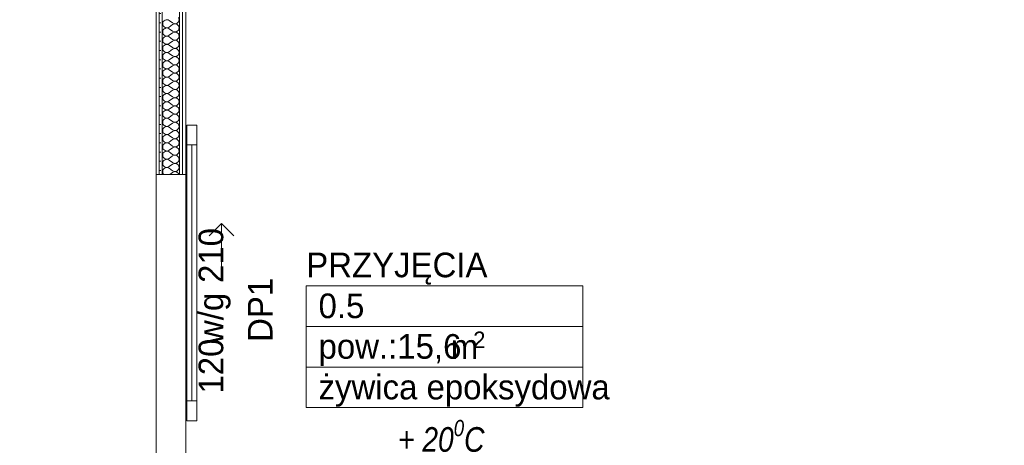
# Model space of a CAD drawing. Header units: millimetres. Extents: x 172139 to 266886, y 89525 to 138225.
# Tile 72 of 72: x 211643 to 215639, y 118022 to 119750. Entities that reach past the tile are written whole.
import ezdxf
from ezdxf.enums import TextEntityAlignment as Align

# ---------------------------------------------------------------- set-up
doc = ezdxf.new("R2010")
doc.units = ezdxf.units.MM
doc.header["$MEASUREMENT"] = 0
for name, color, linetype, lineweight in [('CO TRASA MODERNIZACJA.O.-TRASA_MODERNIZACJA_Nr_pióra__1', 7, 'Continuous', 13), ('Metryczki pomieszczeń ArchiCADa_Nr_pióra__1', 7, 'Continuous', 13), ('ROZBUDOWA_NOWE_DZIAŁOWE_Nr_pióra__47', 7, 'Continuous', 15), ('STREFA_NOWE_POM_Nr_pióra__121', 255, 'Continuous', 0)]:
    doc.layers.add(name, color=color, linetype=linetype, lineweight=lineweight)
for name, color, linetype in [('Drzwi ArchiCAD', 7, 'Continuous'), ('ROZBUDOWA_NOWE_DZIAŁOWE', 7, 'Continuous'), ('STREFA_NOWE_POM', 7, 'Continuous'), ('Znaczniki drzwi ArchiCADa', 7, 'Continuous')]:
    doc.layers.add(name, color=color, linetype=linetype)
for name, color, linetype, lineweight, true_color in [('Drzwi ArchiCAD_Nr_pióra__24', 7, 'Continuous', 15, 0x029e21), ('Drzwi ArchiCAD_Nr_pióra__4', 7, 'Continuous', 13, 0x029e21), ('ROZBUDOWA_NOWE_DZIAŁOWE_Nr_pióra__24', 7, 'Continuous', 15, 0x029e21), ('ROZBUDOWA_NOWE_DZIAŁOWE_Nr_pióra__4', 7, 'Continuous', 13, 0x029e21), ('ROZBUDOWA_NOWE_DZIAŁOWE_Nr_pióra__67', 7, 'Continuous', 13, 0x6a6a6a), ('Znaczniki drzwi ArchiCADa_Nr_pióra__24', 7, 'Continuous', 15, 0x029e21)]:
    doc.layers.add(name, color=color, linetype=linetype, lineweight=lineweight, true_color=true_color)
doc.styles.add('GENERATED_STYLE_1', font='txt')
doc.styles.add('GENERATED_STYLE_2', font='txt')
doc.styles.add('GENERATED_STYLE_3', font='txt')
pattern_1 = [(0, (0, 0), (0, 37.5), [0, -37.5])]

# ---------------------------------------------------------------- blocks, each defined once
blk = doc.blocks.new('PRZYJĘCIA_0.5_5', base_point=(213367.2, 118504.3))
at = {"layer": 'Metryczki pomieszczeń ArchiCADa_Nr_pióra__1', "linetype": 'Continuous'}
for p, q in [((212805.6, 118669), (213928.7, 118669)), ((212805.6, 118504.3), (212805.6, 118669)), ((213928.7, 118669), (213928.7, 118504.3)), ((213928.7, 118504.3), (212805.6, 118504.3)), ((212805.6, 118504.3), (213928.7, 118504.3)), ((212805.6, 118339.6), (212805.6, 118504.3)), ((213928.7, 118504.3), (213928.7, 118339.6)), ((213928.7, 118339.6), (212805.6, 118339.6)), ((212805.6, 118339.6), (213928.7, 118339.6)), ((212805.6, 118174.9), (212805.6, 118339.6)), ((213928.7, 118339.6), (213928.7, 118174.9)), ((213928.7, 118174.9), (212805.6, 118174.9))]:
    blk.add_line(p, q, dxfattribs=at)
at = {"layer": 'Metryczki pomieszczeń ArchiCADa_Nr_pióra__1'}
for tag, height, style, p in [('ROOM_NAME', 100, 'GENERATED_STYLE_2', (212805.6, 118804.2)), ('ROOM_NUMBER', 100, 'GENERATED_STYLE_1', (212855.6, 118638.2)), ('ROOM_AREA', 100, 'GENERATED_STYLE_1', (212855.6, 118473.5)), ('DUMMY_385', 100, 'GENERATED_STYLE_1', (213355.4, 118472)), ('DUMMY_386', 66.7, 'GENERATED_STYLE_1', (213483.4, 118483.8)), ('basec', 100, 'GENERATED_STYLE_1', (212855.6, 118308.4))]:
    blk.add_attdef(tag, text='', height=height, dxfattribs=dict(at, style=style)).set_placement(p, align=Align.TOP_LEFT)
blk = doc.blocks.new('*X523')
at = {"layer": 'ROZBUDOWA_NOWE_DZIAŁOWE_Nr_pióra__4', "linetype": 'Continuous'}
for p, q in [((212223.8, 119737.9), (212223.2, 119733.3)), ((212223.2, 119733.3), (212223.8, 119728.8)), ((212225.6, 119742.1), (212223.8, 119737.9)), ((212223.8, 119728.8), (212225.6, 119724.6)), ((212228.6, 119745.6), (212225.6, 119742.1)), ((212232.4, 119748.2), (212228.6, 119745.6)), ((212236.7, 119749.7), (212232.4, 119748.2)), ((212241.3, 119749.9), (212236.7, 119749.7)), ((212245.8, 119748.9), (212241.3, 119749.9)), ((212249.8, 119746.7), (212245.8, 119748.9)), ((212263.2, 119736.7), (212249.8, 119746.7)), ((212263.2, 119730), (212249.8, 119720)), ((212263.2, 119736.7), (212271.7, 119733.4)), ((212271.7, 119733.3), (212263.2, 119730)), ((212271.7, 119733.4), (212280.6, 119735.1)), ((212280.6, 119731.6), (212271.7, 119733.3)), ((212280.6, 119735.1), (212287.3, 119741.2)), ((212287.3, 119725.4), (212280.6, 119731.6)), ((212289.8, 119750), (212287.3, 119758.8)), ((212287.3, 119741.2), (212289.8, 119750)), ((212223.8, 119704.6), (212223.2, 119700)), ((212223.2, 119700), (212223.8, 119695.4)), ((212225.6, 119708.8), (212223.8, 119704.6)), ((212223.8, 119695.4), (212225.6, 119691.2)), ((212225.6, 119724.6), (212228.6, 119721)), ((212228.6, 119712.3), (212225.6, 119708.8)), ((212225.6, 119691.2), (212228.6, 119687.7)), ((212228.6, 119721), (212232.4, 119718.4)), ((212232.4, 119714.9), (212228.6, 119712.3)), ((212228.6, 119687.7), (212232.4, 119685.1)), ((212232.4, 119718.4), (212236.7, 119717)), ((212236.7, 119716.4), (212232.4, 119714.9)), ((212236.7, 119717), (212241.3, 119716.7)), ((212241.3, 119716.6), (212236.7, 119716.4)), ((212241.3, 119716.7), (212245.8, 119717.8)), ((212245.8, 119715.6), (212241.3, 119716.6)), ((212245.8, 119717.8), (212249.8, 119720)), ((212249.8, 119713.3), (212245.8, 119715.6)), ((212263.2, 119703.3), (212249.8, 119713.3)), ((212263.2, 119696.7), (212249.8, 119686.7)), ((212263.2, 119703.3), (212271.7, 119700.1)), ((212271.7, 119699.9), (212263.2, 119696.7)), ((212271.7, 119700.1), (212280.6, 119701.8)), ((212280.6, 119698.2), (212271.7, 119699.9)), ((212280.6, 119701.8), (212287.3, 119707.9)), ((212287.3, 119692.1), (212280.6, 119698.2)), ((212289.8, 119716.7), (212287.3, 119725.4)), ((212287.3, 119707.9), (212289.8, 119716.7)), ((212289.8, 119683.3), (212287.3, 119692.1)), ((212223.8, 119671.2), (212223.2, 119666.7)), ((212223.2, 119666.7), (212223.8, 119662.1)), ((212225.6, 119675.4), (212223.8, 119671.2)), ((212223.8, 119662.1), (212225.6, 119657.9)), ((212228.6, 119679), (212225.6, 119675.4)), ((212225.6, 119657.9), (212228.6, 119654.4)), ((212232.4, 119681.6), (212228.6, 119679)), ((212228.6, 119654.4), (212232.4, 119651.8)), ((212232.4, 119648.2), (212228.6, 119645.6)), ((212232.4, 119685.1), (212236.7, 119683.6)), ((212236.7, 119683), (212232.4, 119681.6)), ((212232.4, 119651.8), (212236.7, 119650.3)), ((212236.7, 119649.7), (212232.4, 119648.2)), ((212236.7, 119683.6), (212241.3, 119683.4)), ((212241.3, 119683.3), (212236.7, 119683)), ((212236.7, 119650.3), (212241.3, 119650.1)), ((212241.3, 119649.9), (212236.7, 119649.7)), ((212241.3, 119683.4), (212245.8, 119684.4)), ((212245.8, 119682.2), (212241.3, 119683.3)), ((212241.3, 119650.1), (212245.8, 119651.1)), ((212245.8, 119648.9), (212241.3, 119649.9)), ((212245.8, 119684.4), (212249.8, 119686.7)), ((212249.8, 119680), (212245.8, 119682.2)), ((212245.8, 119651.1), (212249.8, 119653.3)), ((212249.8, 119646.7), (212245.8, 119648.9)), ((212263.2, 119670), (212249.8, 119680)), ((212263.2, 119663.3), (212249.8, 119653.3)), ((212263.2, 119670), (212271.7, 119666.7)), ((212271.7, 119666.6), (212263.2, 119663.3)), ((212271.7, 119666.7), (212280.6, 119668.4)), ((212280.6, 119664.9), (212271.7, 119666.6)), ((212280.6, 119668.4), (212287.3, 119674.6)), ((212287.3, 119658.8), (212280.6, 119664.9)), ((212287.3, 119674.6), (212289.8, 119683.3)), ((212289.8, 119650), (212287.3, 119658.8)), ((212287.3, 119641.2), (212289.8, 119650)), ((212223.8, 119637.9), (212223.2, 119633.3)), ((212223.2, 119633.3), (212223.8, 119628.8)), ((212225.6, 119642.1), (212223.8, 119637.9)), ((212223.8, 119628.8), (212225.6, 119624.6)), ((212225.6, 119608.8), (212223.8, 119604.6)), ((212228.6, 119645.6), (212225.6, 119642.1)), ((212225.6, 119624.6), (212228.6, 119621)), ((212228.6, 119612.3), (212225.6, 119608.8)), ((212228.6, 119621), (212232.4, 119618.4)), ((212232.4, 119614.9), (212228.6, 119612.3)), ((212232.4, 119618.4), (212236.7, 119617)), ((212236.7, 119616.4), (212232.4, 119614.9)), ((212236.7, 119617), (212241.3, 119616.7)), ((212241.3, 119616.6), (212236.7, 119616.4)), ((212241.3, 119616.7), (212245.8, 119617.8)), ((212245.8, 119615.6), (212241.3, 119616.6)), ((212245.8, 119617.8), (212249.8, 119620)), ((212249.8, 119613.3), (212245.8, 119615.6)), ((212263.2, 119636.7), (212249.8, 119646.7)), ((212263.2, 119630), (212249.8, 119620)), ((212263.2, 119603.3), (212249.8, 119613.3)), ((212263.2, 119636.7), (212271.7, 119633.4)), ((212271.7, 119633.3), (212263.2, 119630)), ((212271.7, 119633.4), (212280.6, 119635.1)), ((212280.6, 119631.6), (212271.7, 119633.3)), ((212280.6, 119635.1), (212287.3, 119641.2)), ((212287.3, 119625.4), (212280.6, 119631.6)), ((212280.6, 119601.8), (212287.3, 119607.9)), ((212289.8, 119616.7), (212287.3, 119625.4)), ((212287.3, 119607.9), (212289.8, 119616.7)), ((212223.8, 119604.6), (212223.2, 119600)), ((212223.2, 119600), (212223.8, 119595.4)), ((212223.8, 119571.2), (212223.2, 119566.7)), ((212223.8, 119595.4), (212225.6, 119591.2)), ((212225.6, 119575.4), (212223.8, 119571.2)), ((212225.6, 119591.2), (212228.6, 119587.7)), ((212228.6, 119579), (212225.6, 119575.4)), ((212228.6, 119587.7), (212232.4, 119585.1)), ((212232.4, 119581.6), (212228.6, 119579)), ((212232.4, 119585.1), (212236.7, 119583.6)), ((212236.7, 119583), (212232.4, 119581.6)), ((212236.7, 119583.6), (212241.3, 119583.4)), ((212241.3, 119583.3), (212236.7, 119583)), ((212241.3, 119583.4), (212245.8, 119584.4)), ((212245.8, 119582.2), (212241.3, 119583.3)), ((212245.8, 119584.4), (212249.8, 119586.7)), ((212249.8, 119580), (212245.8, 119582.2)), ((212263.2, 119596.7), (212249.8, 119586.7)), ((212263.2, 119570), (212249.8, 119580)), ((212263.2, 119603.3), (212271.7, 119600.1)), ((212271.7, 119599.9), (212263.2, 119596.7)), ((212263.2, 119570), (212271.7, 119566.7)), ((212271.7, 119600.1), (212280.6, 119601.8)), ((212280.6, 119598.2), (212271.7, 119599.9)), ((212271.7, 119566.7), (212280.6, 119568.4)), ((212287.3, 119592.1), (212280.6, 119598.2)), ((212280.6, 119568.4), (212287.3, 119574.6)), ((212289.8, 119583.3), (212287.3, 119592.1)), ((212287.3, 119574.6), (212289.8, 119583.3)), ((212223.2, 119566.7), (212223.8, 119562.1)), ((212223.8, 119537.9), (212223.2, 119533.3)), ((212223.2, 119533.3), (212223.8, 119528.8)), ((212223.8, 119562.1), (212225.6, 119557.9)), ((212225.6, 119542.1), (212223.8, 119537.9)), ((212223.8, 119528.8), (212225.6, 119524.6)), ((212225.6, 119557.9), (212228.6, 119554.4)), ((212228.6, 119545.6), (212225.6, 119542.1)), ((212228.6, 119554.4), (212232.4, 119551.8)), ((212232.4, 119548.2), (212228.6, 119545.6)), ((212232.4, 119551.8), (212236.7, 119550.3)), ((212236.7, 119549.7), (212232.4, 119548.2)), ((212236.7, 119550.3), (212241.3, 119550.1)), ((212241.3, 119549.9), (212236.7, 119549.7)), ((212241.3, 119550.1), (212245.8, 119551.1)), ((212245.8, 119548.9), (212241.3, 119549.9)), ((212245.8, 119551.1), (212249.8, 119553.3)), ((212249.8, 119546.7), (212245.8, 119548.9)), ((212263.2, 119563.3), (212249.8, 119553.3)), ((212263.2, 119536.7), (212249.8, 119546.7)), ((212263.2, 119530), (212249.8, 119520)), ((212271.7, 119566.6), (212263.2, 119563.3)), ((212263.2, 119536.7), (212271.7, 119533.4)), ((212271.7, 119533.3), (212263.2, 119530)), ((212280.6, 119564.9), (212271.7, 119566.6)), ((212271.7, 119533.4), (212280.6, 119535.1)), ((212280.6, 119531.6), (212271.7, 119533.3)), ((212287.3, 119558.8), (212280.6, 119564.9)), ((212280.6, 119535.1), (212287.3, 119541.2)), ((212287.3, 119525.4), (212280.6, 119531.6)), ((212289.8, 119550), (212287.3, 119558.8)), ((212287.3, 119541.2), (212289.8, 119550)), ((212223.8, 119504.6), (212223.2, 119500)), ((212223.2, 119500), (212223.8, 119495.4)), ((212225.6, 119508.8), (212223.8, 119504.6)), ((212223.8, 119495.4), (212225.6, 119491.2)), ((212225.6, 119524.6), (212228.6, 119521)), ((212228.6, 119512.3), (212225.6, 119508.8)), ((212225.6, 119491.2), (212228.6, 119487.7)), ((212228.6, 119521), (212232.4, 119518.4)), ((212232.4, 119514.9), (212228.6, 119512.3)), ((212228.6, 119487.7), (212232.4, 119485.1)), ((212232.4, 119518.4), (212236.7, 119517)), ((212236.7, 119516.4), (212232.4, 119514.9)), ((212236.7, 119517), (212241.3, 119516.7)), ((212241.3, 119516.6), (212236.7, 119516.4)), ((212241.3, 119516.7), (212245.8, 119517.8)), ((212245.8, 119515.6), (212241.3, 119516.6)), ((212245.8, 119517.8), (212249.8, 119520)), ((212249.8, 119513.3), (212245.8, 119515.6)), ((212263.2, 119503.3), (212249.8, 119513.3)), ((212263.2, 119496.7), (212249.8, 119486.7)), ((212263.2, 119503.3), (212271.7, 119500.1)), ((212271.7, 119499.9), (212263.2, 119496.7)), ((212271.7, 119500.1), (212280.6, 119501.8)), ((212280.6, 119498.2), (212271.7, 119499.9)), ((212280.6, 119501.8), (212287.3, 119507.9)), ((212287.3, 119492.1), (212280.6, 119498.2)), ((212289.8, 119516.7), (212287.3, 119525.4)), ((212287.3, 119507.9), (212289.8, 119516.7)), ((212289.8, 119483.3), (212287.3, 119492.1)), ((212223.8, 119471.2), (212223.2, 119466.7)), ((212223.2, 119466.7), (212223.8, 119462.1)), ((212225.6, 119475.4), (212223.8, 119471.2)), ((212223.8, 119462.1), (212225.6, 119457.9)), ((212228.6, 119479), (212225.6, 119475.4)), ((212225.6, 119457.9), (212228.6, 119454.4)), ((212232.4, 119481.6), (212228.6, 119479)), ((212228.6, 119454.4), (212232.4, 119451.8)), ((212232.4, 119448.2), (212228.6, 119445.6)), ((212232.4, 119485.1), (212236.7, 119483.6)), ((212236.7, 119483), (212232.4, 119481.6)), ((212232.4, 119451.8), (212236.7, 119450.3)), ((212236.7, 119449.7), (212232.4, 119448.2)), ((212236.7, 119483.6), (212241.3, 119483.4)), ((212241.3, 119483.3), (212236.7, 119483)), ((212236.7, 119450.3), (212241.3, 119450.1)), ((212241.3, 119449.9), (212236.7, 119449.7)), ((212241.3, 119483.4), (212245.8, 119484.4)), ((212245.8, 119482.2), (212241.3, 119483.3)), ((212241.3, 119450.1), (212245.8, 119451.1)), ((212245.8, 119448.9), (212241.3, 119449.9)), ((212245.8, 119484.4), (212249.8, 119486.7)), ((212249.8, 119480), (212245.8, 119482.2)), ((212245.8, 119451.1), (212249.8, 119453.3)), ((212249.8, 119446.7), (212245.8, 119448.9)), ((212263.2, 119470), (212249.8, 119480)), ((212263.2, 119463.3), (212249.8, 119453.3)), ((212263.2, 119470), (212271.7, 119466.7)), ((212271.7, 119466.6), (212263.2, 119463.3)), ((212271.7, 119466.7), (212280.6, 119468.4)), ((212280.6, 119464.9), (212271.7, 119466.6)), ((212280.6, 119468.4), (212287.3, 119474.6)), ((212287.3, 119458.8), (212280.6, 119464.9)), ((212287.3, 119474.6), (212289.8, 119483.3)), ((212289.8, 119450), (212287.3, 119458.8)), ((212287.3, 119441.2), (212289.8, 119450)), ((212223.8, 119437.9), (212223.2, 119433.3)), ((212223.2, 119433.3), (212223.8, 119428.8)), ((212225.6, 119442.1), (212223.8, 119437.9)), ((212223.8, 119428.8), (212225.6, 119424.6)), ((212225.6, 119408.8), (212223.8, 119404.6)), ((212228.6, 119445.6), (212225.6, 119442.1)), ((212225.6, 119424.6), (212228.6, 119421)), ((212228.6, 119412.3), (212225.6, 119408.8)), ((212228.6, 119421), (212232.4, 119418.4)), ((212232.4, 119414.9), (212228.6, 119412.3)), ((212232.4, 119418.4), (212236.7, 119417)), ((212236.7, 119416.4), (212232.4, 119414.9)), ((212236.7, 119417), (212241.3, 119416.7)), ((212241.3, 119416.6), (212236.7, 119416.4)), ((212241.3, 119416.7), (212245.8, 119417.8)), ((212245.8, 119415.6), (212241.3, 119416.6)), ((212245.8, 119417.8), (212249.8, 119420)), ((212249.8, 119413.3), (212245.8, 119415.6)), ((212263.2, 119436.7), (212249.8, 119446.7)), ((212263.2, 119430), (212249.8, 119420)), ((212263.2, 119403.3), (212249.8, 119413.3)), ((212263.2, 119436.7), (212271.7, 119433.4)), ((212271.7, 119433.3), (212263.2, 119430)), ((212271.7, 119433.4), (212280.6, 119435.1)), ((212280.6, 119431.6), (212271.7, 119433.3)), ((212280.6, 119435.1), (212287.3, 119441.2)), ((212287.3, 119425.4), (212280.6, 119431.6)), ((212280.6, 119401.8), (212287.3, 119407.9)), ((212289.8, 119416.7), (212287.3, 119425.4)), ((212287.3, 119407.9), (212289.8, 119416.7)), ((212223.8, 119404.6), (212223.2, 119400)), ((212223.2, 119400), (212223.8, 119395.4)), ((212223.8, 119371.2), (212223.2, 119366.7)), ((212223.8, 119395.4), (212225.6, 119391.2)), ((212225.6, 119375.4), (212223.8, 119371.2)), ((212225.6, 119391.2), (212228.6, 119387.7)), ((212228.6, 119379), (212225.6, 119375.4)), ((212228.6, 119387.7), (212232.4, 119385.1)), ((212232.4, 119381.6), (212228.6, 119379)), ((212232.4, 119385.1), (212236.7, 119383.6)), ((212236.7, 119383), (212232.4, 119381.6)), ((212236.7, 119383.6), (212241.3, 119383.4)), ((212241.3, 119383.3), (212236.7, 119383)), ((212241.3, 119383.4), (212245.8, 119384.4)), ((212245.8, 119382.2), (212241.3, 119383.3)), ((212245.8, 119384.4), (212249.8, 119386.7)), ((212249.8, 119380), (212245.8, 119382.2)), ((212263.2, 119396.7), (212249.8, 119386.7)), ((212263.2, 119370), (212249.8, 119380)), ((212263.2, 119403.3), (212271.7, 119400.1)), ((212271.7, 119399.9), (212263.2, 119396.7)), ((212263.2, 119370), (212271.7, 119366.7)), ((212271.7, 119400.1), (212280.6, 119401.8)), ((212280.6, 119398.2), (212271.7, 119399.9)), ((212271.7, 119366.7), (212280.6, 119368.4)), ((212287.3, 119392.1), (212280.6, 119398.2)), ((212280.6, 119368.4), (212287.3, 119374.6)), ((212289.8, 119383.3), (212287.3, 119392.1)), ((212287.3, 119374.6), (212289.8, 119383.3)), ((212223.2, 119366.7), (212223.8, 119362.1)), ((212223.8, 119337.9), (212223.2, 119333.3)), ((212223.2, 119333.3), (212223.8, 119328.8)), ((212223.8, 119362.1), (212225.6, 119357.9)), ((212225.6, 119342.1), (212223.8, 119337.9)), ((212223.8, 119328.8), (212225.6, 119324.6)), ((212225.6, 119357.9), (212228.6, 119354.4)), ((212228.6, 119345.6), (212225.6, 119342.1)), ((212228.6, 119354.4), (212232.4, 119351.8)), ((212232.4, 119348.2), (212228.6, 119345.6)), ((212232.4, 119351.8), (212236.7, 119350.3)), ((212236.7, 119349.7), (212232.4, 119348.2)), ((212236.7, 119350.3), (212241.3, 119350.1)), ((212241.3, 119349.9), (212236.7, 119349.7)), ((212241.3, 119350.1), (212245.8, 119351.1)), ((212245.8, 119348.9), (212241.3, 119349.9)), ((212245.8, 119351.1), (212249.8, 119353.3)), ((212249.8, 119346.7), (212245.8, 119348.9)), ((212263.2, 119363.3), (212249.8, 119353.3)), ((212263.2, 119336.7), (212249.8, 119346.7)), ((212263.2, 119330), (212249.8, 119320)), ((212271.7, 119366.6), (212263.2, 119363.3)), ((212263.2, 119336.7), (212271.7, 119333.4)), ((212271.7, 119333.3), (212263.2, 119330)), ((212280.6, 119364.9), (212271.7, 119366.6)), ((212271.7, 119333.4), (212280.6, 119335.1)), ((212280.6, 119331.6), (212271.7, 119333.3)), ((212287.3, 119358.8), (212280.6, 119364.9)), ((212280.6, 119335.1), (212287.3, 119341.2)), ((212287.3, 119325.4), (212280.6, 119331.6)), ((212289.8, 119350), (212287.3, 119358.8)), ((212287.3, 119341.2), (212289.8, 119350)), ((212223.8, 119304.6), (212223.2, 119300)), ((212223.2, 119300), (212223.8, 119295.4)), ((212225.6, 119308.8), (212223.8, 119304.6)), ((212223.8, 119295.4), (212225.6, 119291.2)), ((212225.6, 119324.6), (212228.6, 119321)), ((212228.6, 119312.3), (212225.6, 119308.8)), ((212225.6, 119291.2), (212228.6, 119287.7)), ((212228.6, 119321), (212232.4, 119318.4)), ((212232.4, 119314.9), (212228.6, 119312.3)), ((212228.6, 119287.7), (212232.4, 119285.1)), ((212232.4, 119318.4), (212236.7, 119317)), ((212236.7, 119316.4), (212232.4, 119314.9)), ((212236.7, 119317), (212241.3, 119316.7)), ((212241.3, 119316.6), (212236.7, 119316.4)), ((212241.3, 119316.7), (212245.8, 119317.8)), ((212245.8, 119315.6), (212241.3, 119316.6)), ((212245.8, 119317.8), (212249.8, 119320)), ((212249.8, 119313.3), (212245.8, 119315.6)), ((212263.2, 119303.3), (212249.8, 119313.3)), ((212263.2, 119296.7), (212249.8, 119286.7)), ((212263.2, 119303.3), (212271.7, 119300.1)), ((212271.7, 119299.9), (212263.2, 119296.7)), ((212271.7, 119300.1), (212280.6, 119301.8)), ((212280.6, 119298.2), (212271.7, 119299.9)), ((212280.6, 119301.8), (212287.3, 119307.9)), ((212287.3, 119292.1), (212280.6, 119298.2)), ((212289.8, 119316.7), (212287.3, 119325.4)), ((212287.3, 119307.9), (212289.8, 119316.7)), ((212289.8, 119283.3), (212287.3, 119292.1)), ((212223.8, 119271.2), (212223.2, 119266.7)), ((212223.2, 119266.7), (212223.8, 119262.1)), ((212225.6, 119275.4), (212223.8, 119271.2)), ((212223.8, 119262.1), (212225.6, 119257.9)), ((212228.6, 119279), (212225.6, 119275.4)), ((212225.6, 119257.9), (212228.6, 119254.4)), ((212232.4, 119281.6), (212228.6, 119279)), ((212228.6, 119254.4), (212232.4, 119251.8)), ((212232.4, 119248.2), (212228.6, 119245.6)), ((212232.4, 119285.1), (212236.7, 119283.6)), ((212236.7, 119283), (212232.4, 119281.6)), ((212232.4, 119251.8), (212236.7, 119250.3)), ((212236.7, 119249.7), (212232.4, 119248.2)), ((212236.7, 119283.6), (212241.3, 119283.4)), ((212241.3, 119283.3), (212236.7, 119283)), ((212236.7, 119250.3), (212241.3, 119250.1)), ((212241.3, 119249.9), (212236.7, 119249.7)), ((212241.3, 119283.4), (212245.8, 119284.4)), ((212245.8, 119282.2), (212241.3, 119283.3)), ((212241.3, 119250.1), (212245.8, 119251.1)), ((212245.8, 119248.9), (212241.3, 119249.9)), ((212245.8, 119284.4), (212249.8, 119286.7)), ((212249.8, 119280), (212245.8, 119282.2)), ((212245.8, 119251.1), (212249.8, 119253.3)), ((212249.8, 119246.7), (212245.8, 119248.9)), ((212263.2, 119270), (212249.8, 119280)), ((212263.2, 119263.3), (212249.8, 119253.3)), ((212263.2, 119270), (212271.7, 119266.7)), ((212271.7, 119266.6), (212263.2, 119263.3)), ((212271.7, 119266.7), (212280.6, 119268.4)), ((212280.6, 119264.9), (212271.7, 119266.6)), ((212280.6, 119268.4), (212287.3, 119274.6)), ((212287.3, 119258.8), (212280.6, 119264.9)), ((212287.3, 119274.6), (212289.8, 119283.3)), ((212289.8, 119250), (212287.3, 119258.8)), ((212287.3, 119241.2), (212289.8, 119250)), ((212223.8, 119237.9), (212223.2, 119233.3)), ((212223.2, 119233.3), (212223.8, 119228.8)), ((212225.6, 119242.1), (212223.8, 119237.9)), ((212223.8, 119228.8), (212225.6, 119224.6)), ((212225.6, 119208.8), (212223.8, 119204.6)), ((212228.6, 119245.6), (212225.6, 119242.1)), ((212225.6, 119224.6), (212228.6, 119221)), ((212228.6, 119212.3), (212225.6, 119208.8)), ((212228.6, 119221), (212232.4, 119218.4)), ((212232.4, 119214.9), (212228.6, 119212.3)), ((212232.4, 119218.4), (212236.7, 119217)), ((212236.7, 119216.4), (212232.4, 119214.9)), ((212236.7, 119217), (212241.3, 119216.7)), ((212241.3, 119216.6), (212236.7, 119216.4)), ((212241.3, 119216.7), (212245.8, 119217.8)), ((212245.8, 119215.6), (212241.3, 119216.6)), ((212245.8, 119217.8), (212249.8, 119220)), ((212249.8, 119213.3), (212245.8, 119215.6)), ((212263.2, 119236.7), (212249.8, 119246.7)), ((212263.2, 119230), (212249.8, 119220)), ((212263.2, 119203.3), (212249.8, 119213.3)), ((212263.2, 119236.7), (212271.7, 119233.4)), ((212271.7, 119233.3), (212263.2, 119230)), ((212271.7, 119233.4), (212280.6, 119235.1)), ((212280.6, 119231.6), (212271.7, 119233.3)), ((212280.6, 119235.1), (212287.3, 119241.2)), ((212287.3, 119225.4), (212280.6, 119231.6)), ((212280.6, 119201.8), (212287.3, 119207.9)), ((212289.8, 119216.7), (212287.3, 119225.4)), ((212287.3, 119207.9), (212289.8, 119216.7)), ((212223.8, 119204.6), (212223.2, 119200)), ((212223.2, 119200), (212223.8, 119195.4)), ((212223.8, 119171.2), (212223.2, 119166.7)), ((212223.8, 119195.4), (212225.6, 119191.2)), ((212225.6, 119175.4), (212223.8, 119171.2)), ((212225.6, 119191.2), (212228.6, 119187.7)), ((212228.6, 119179), (212225.6, 119175.4)), ((212228.6, 119187.7), (212232.4, 119185.1)), ((212232.4, 119181.6), (212228.6, 119179)), ((212232.4, 119185.1), (212236.7, 119183.6)), ((212236.7, 119183), (212232.4, 119181.6)), ((212236.7, 119183.6), (212241.3, 119183.4)), ((212241.3, 119183.3), (212236.7, 119183)), ((212241.3, 119183.4), (212245.8, 119184.4)), ((212245.8, 119182.2), (212241.3, 119183.3)), ((212245.8, 119184.4), (212249.8, 119186.7)), ((212249.8, 119180), (212245.8, 119182.2)), ((212263.2, 119196.7), (212249.8, 119186.7)), ((212263.2, 119170), (212249.8, 119180)), ((212263.2, 119203.3), (212271.7, 119200.1)), ((212271.7, 119199.9), (212263.2, 119196.7)), ((212263.2, 119170), (212271.7, 119166.7)), ((212271.7, 119200.1), (212280.6, 119201.8)), ((212280.6, 119198.2), (212271.7, 119199.9)), ((212271.7, 119166.7), (212280.6, 119168.4)), ((212287.3, 119192.1), (212280.6, 119198.2)), ((212280.6, 119168.4), (212287.3, 119174.6)), ((212289.8, 119183.3), (212287.3, 119192.1)), ((212287.3, 119174.6), (212289.8, 119183.3)), ((212223.2, 119166.7), (212223.8, 119162.1)), ((212223.8, 119137.9), (212223.2, 119133.3)), ((212223.2, 119133.3), (212223.8, 119128.8)), ((212223.8, 119162.1), (212225.6, 119157.9)), ((212225.6, 119142.1), (212223.8, 119137.9)), ((212223.8, 119128.8), (212225.6, 119124.6)), ((212225.6, 119157.9), (212228.6, 119154.4)), ((212228.6, 119145.6), (212225.6, 119142.1)), ((212228.6, 119154.4), (212232.4, 119151.8)), ((212232.4, 119148.2), (212228.6, 119145.6)), ((212232.4, 119151.8), (212236.7, 119150.3)), ((212236.7, 119149.7), (212232.4, 119148.2)), ((212236.7, 119150.3), (212241.3, 119150.1)), ((212241.3, 119149.9), (212236.7, 119149.7)), ((212241.3, 119150.1), (212245.8, 119151.1)), ((212245.8, 119148.9), (212241.3, 119149.9)), ((212245.8, 119151.1), (212249.8, 119153.3)), ((212249.8, 119146.7), (212245.8, 119148.9)), ((212263.2, 119163.3), (212249.8, 119153.3)), ((212263.2, 119136.7), (212249.8, 119146.7)), ((212263.2, 119130), (212252.3, 119121.9)), ((212271.7, 119166.6), (212263.2, 119163.3)), ((212263.2, 119136.7), (212271.7, 119133.4)), ((212271.7, 119133.3), (212263.2, 119130)), ((212280.6, 119164.9), (212271.7, 119166.6)), ((212271.7, 119133.4), (212280.6, 119135.1)), ((212280.6, 119131.6), (212271.7, 119133.3)), ((212287.3, 119158.8), (212280.6, 119164.9)), ((212280.6, 119135.1), (212287.3, 119141.2)), ((212287.3, 119125.4), (212280.6, 119131.6)), ((212289.8, 119150), (212287.3, 119158.8)), ((212287.3, 119141.2), (212289.8, 119150)), ((212225.6, 119124.6), (212227.9, 119121.9)), ((212288.3, 119121.9), (212287.3, 119125.4))]:
    blk.add_line(p, q, dxfattribs=at)
blk = doc.blocks.new('Drzwi wejściowe_ przesuwne 19_2')
at = {"layer": 'Drzwi ArchiCAD_Nr_pióra__24', "linetype": 'Continuous'}
for p, q in [((-400, 70), (-320, 70)), ((-400, 30), (-400, 70)), ((-320, 50), (-320, 70)), ((-320, 70), (720, 70)), ((-320, 70), (-320, 30)), ((720, 50), (-320, 50)), ((-320, 30), (-320, 50)), ((-320, 50), (720, 50)), ((-320, 50), (720, 50)), ((720, 70), (720, 50)), ((720, 30), (720, 70)), ((720, 70), (800, 70)), ((720, 50), (720, 30)), ((800, 70), (800, 30)), ((-320, 30), (-400, 30)), ((720, 30), (-320, 30)), ((800, 30), (720, 30))]:
    blk.add_line(p, q, dxfattribs=at)
at = {"layer": 'Drzwi ArchiCAD_Nr_pióra__4', "linetype": 'Continuous'}
for p, q in [((400, 170), (350, 220)), ((200, 170), (400, 170)), ((400, 170), (350, 120))]:
    blk.add_line(p, q, dxfattribs=at)
blk = doc.blocks.new('Podstawowy znacznik okna-drzwi-świetlika')
at = {"layer": 'Znaczniki drzwi ArchiCADa_Nr_pióra__24', "style": 'GENERATED_STYLE_2'}
for tag, p in [('AC_WIDO_ID', (-112.5, 250)), ('AC_WIDO_A_SIZE', (-320.5, 48.3)), ('AC_WIDO_B_SIZE', (128.5, 48.3)), ('GS_Separator', (-128.5, 20.3))]:
    blk.add_attdef(tag, text='', height=100, dxfattribs=at).set_placement(p, align=Align.BOTTOM_LEFT)
blk = doc.blocks.new('Ściana_141', base_point=(212316.5, 115826.1))
at = {"layer": 'ROZBUDOWA_NOWE_DZIAŁOWE_Nr_pióra__24', "linetype": 'Continuous'}
h = blk.add_hatch(dxfattribs=at)
h.set_pattern_fill('Gips', color=256, style=0, pattern_type=2)
h.set_pattern_definition(pattern_1)
h.paths.add_polyline_path([(212196.5, 121145.6), (212196.5, 119121.9), (212209, 119121.9), (212209, 121145.6)])
h = blk.add_hatch(dxfattribs=at)
h.set_pattern_fill('Gips', color=256, style=0, pattern_type=2)
h.set_pattern_definition(pattern_1)
h.paths.add_polyline_path([(212221.5, 121145.6), (212209, 121145.6), (212209, 119121.9), (212221.5, 119121.9)])
h = blk.add_hatch(dxfattribs=at)
h.set_pattern_fill('Gips', color=256, style=0, pattern_type=2)
h.set_pattern_definition(pattern_1)
h.paths.add_polyline_path([(212291.5, 119121.9), (212304, 119121.9), (212304, 121145.6), (212291.5, 121145.6)])
h = blk.add_hatch(dxfattribs=at)
h.set_pattern_fill('Gips', color=256, style=0, pattern_type=2)
h.set_pattern_definition(pattern_1)
h.paths.add_polyline_path([(212304, 121145.6), (212304, 119121.9), (212316.5, 119121.9), (212316.5, 121145.6)])
at = {"layer": 'ROZBUDOWA_NOWE_DZIAŁOWE_Nr_pióra__47', "linetype": 'Continuous'}
for p, q in [((212209, 119121.9), (212196.5, 119121.9)), ((212221.5, 119121.9), (212209, 119121.9)), ((212291.5, 119121.9), (212221.5, 119121.9)), ((212304, 119121.9), (212291.5, 119121.9)), ((212316.5, 119121.9), (212304, 119121.9))]:
    blk.add_line(p, q, dxfattribs=at)
at = {"layer": 'ROZBUDOWA_NOWE_DZIAŁOWE_Nr_pióra__47', "linetype": 'Continuous', "flags": 128}
for points in [[(212196.5, 121145.6), (212196.5, 119121.9)], [(212316.5, 119121.9), (212316.5, 121145.6)]]:
    blk.add_lwpolyline(points, dxfattribs=at)
at = {"layer": 'ROZBUDOWA_NOWE_DZIAŁOWE_Nr_pióra__67', "linetype": 'Continuous'}
for p, q in [((212209, 121145.6), (212209, 119121.9)), ((212221.5, 121145.6), (212221.5, 119121.9)), ((212291.5, 119121.9), (212291.5, 121145.6)), ((212304, 119121.9), (212304, 121145.6))]:
    blk.add_line(p, q, dxfattribs=at)
at = {"layer": 'Drzwi ArchiCAD', "linetype": 'Continuous', "xscale": -1, "zscale": 1000, "rotation": 270}
blk.add_blockref('Drzwi wejściowe_ przesuwne 19_2', (212291.5, 118521.9), dxfattribs=at)
at = {"layer": 'ROZBUDOWA_NOWE_DZIAŁOWE'}
blk.add_blockref('*X523', (0, 0), dxfattribs=at)
at = {"layer": 'Znaczniki drzwi ArchiCADa', "color": 104, "lineweight": 15, "true_color": 0x029e21}
ref = blk.add_blockref('Podstawowy znacznik okna-drzwi-świetlika', (212196.5, 118521.9), dxfattribs=dict(at, rotation=90))
ref.add_attrib('GS_Separator', ' w/g ', dxfattribs={"layer": 'Znaczniki drzwi ArchiCADa_Nr_pióra__24', "color": 104, "true_color": 0x029e21, "height": 100, "rotation": 90, "style": 'GENERATED_STYLE_2'}).set_placement((212498.8, 118396.1), align=Align.BOTTOM_LEFT)
ref.add_attrib('AC_WIDO_ID', 'DP1', dxfattribs={"layer": 'Znaczniki drzwi ArchiCADa_Nr_pióra__24', "color": 104, "true_color": 0x029e21, "height": 100, "rotation": 90, "style": 'GENERATED_STYLE_2'}).set_placement((212698.8, 118441.8), align=Align.BOTTOM_LEFT)
ref.add_attrib('AC_WIDO_A_SIZE', '120', dxfattribs={"layer": 'Znaczniki drzwi ArchiCADa_Nr_pióra__24', "color": 104, "true_color": 0x029e21, "height": 100, "rotation": 90, "style": 'GENERATED_STYLE_2'}).set_placement((212498.8, 118232.1), align=Align.BOTTOM_LEFT)
ref.add_attrib('AC_WIDO_B_SIZE', '210', dxfattribs={"layer": 'Znaczniki drzwi ArchiCADa_Nr_pióra__24', "color": 104, "true_color": 0x029e21, "height": 100, "rotation": 90, "style": 'GENERATED_STYLE_2'}).set_placement((212498.8, 118681), align=Align.BOTTOM_LEFT)

msp = doc.modelspace()

# ---------------------------------------------------------------- linework, layer by layer
at = {"layer": 'STREFA_NOWE_POM_Nr_pióra__121', "linetype": 'Continuous', "flags": 128}
for points in [[(207849, 121145.6), (207797.8, 116236.5), (208691.7, 116252), (208697.2, 115577.1), (209091.2, 115577.1), (209976.4, 115577.1), (211746.9, 115577.1), (211743.7, 115852.7), (212106.6, 115831.2), (212196.5, 115829), (212196.5, 121145.6), (209091.2, 121145.6), (208837, 121145.6)], [(216210.8, 119674.7), (216210.8, 121145.6), (212316.5, 121145.6), (212316.5, 117206.8), (216210.8, 117206.8)]]:
    msp.add_lwpolyline(points, close=True, dxfattribs=at)

# ---------------------------------------------------------------- block references
at = {"layer": 'ROZBUDOWA_NOWE_DZIAŁOWE'}
msp.add_blockref('Ściana_141', (212316.5, 115826.1), dxfattribs=at)
at = {"layer": 'STREFA_NOWE_POM', "linetype": 'Continuous'}
ref = msp.add_blockref('PRZYJĘCIA_0.5_5', (213367.2, 118504.3), dxfattribs=at)
ref.add_attrib('ROOM_NAME', 'PRZYJĘCIA', dxfattribs={"layer": 'Metryczki pomieszczeń ArchiCADa_Nr_pióra__1', "color": 7, "height": 100, "style": 'GENERATED_STYLE_2'}).set_placement((212805.6, 118804.2), align=Align.TOP_LEFT)
ref.add_attrib('ROOM_NUMBER', '0.5', dxfattribs={"layer": 'Metryczki pomieszczeń ArchiCADa_Nr_pióra__1', "color": 7, "height": 100, "style": 'GENERATED_STYLE_1'}).set_placement((212855.6, 118638.2), align=Align.TOP_LEFT)
ref.add_attrib('ROOM_AREA', 'pow.:15,6', dxfattribs={"layer": 'Metryczki pomieszczeń ArchiCADa_Nr_pióra__1', "color": 7, "height": 100, "style": 'GENERATED_STYLE_1'}).set_placement((212855.6, 118473.5), align=Align.TOP_LEFT)
ref.add_attrib('basec', 'żywica epoksydowa', dxfattribs={"layer": 'Metryczki pomieszczeń ArchiCADa_Nr_pióra__1', "color": 7, "height": 100, "style": 'GENERATED_STYLE_1'}).set_placement((212855.6, 118308.4), align=Align.TOP_LEFT)
ref.add_attrib('DUMMY_385', ' m', dxfattribs={"layer": 'Metryczki pomieszczeń ArchiCADa_Nr_pióra__1', "color": 7, "height": 100, "style": 'GENERATED_STYLE_1'}).set_placement((213355.4, 118472), align=Align.TOP_LEFT)
ref.add_attrib('DUMMY_386', '2', dxfattribs={"layer": 'Metryczki pomieszczeń ArchiCADa_Nr_pióra__1', "color": 7, "height": 66.7, "style": 'GENERATED_STYLE_1'}).set_placement((213483.4, 118483.8), align=Align.TOP_LEFT)

# ---------------------------------------------------------------- texts
at = {"layer": 'CO TRASA MODERNIZACJA.O.-TRASA_MODERNIZACJA_Nr_pióra__1', "linetype": 'Continuous', "insert": (213353.5, 118124.9), "char_height": 100, "attachment_point": 2, "line_spacing_factor": 1.068091, "style": 'GENERATED_STYLE_3'}
msp.add_mtext('\\A1;{\\fArial Narrow|b0|i1|c238|p34;+ 20\\fArial Narrow|b0|i1|c238|p34;\\A1{\\H.66x;\\S0^  ;}\\fArial Narrow|b0|i1|c238|p34;C \\P\\fArial Narrow|b0|i1|c238|p34; \\fArial|b0|i1|c238|p38;Ф wym.:1092 W}', dxfattribs=at)

doc.saveas('drawing.dxf')
